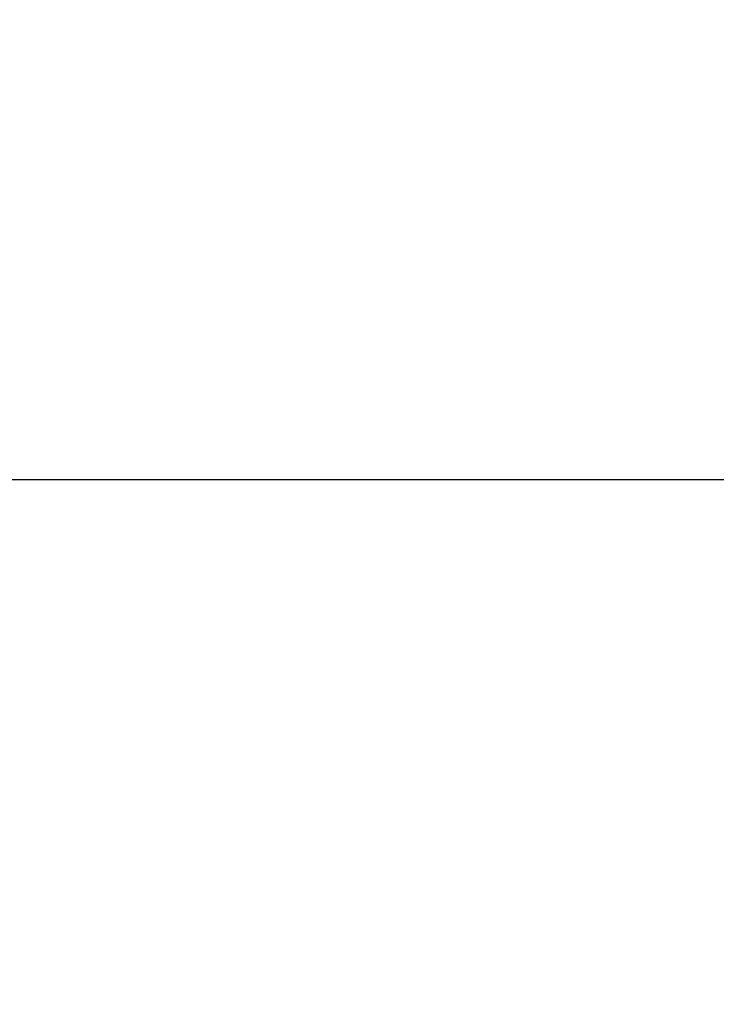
# Model space of a CAD drawing. Header units: millimetres. Extents: x -505 to 505, y 0 to 800.
# Tile 214 of 256: x -214.0785 to -214.0409, y 371.3172 to 371.3703. Entities that reach past the tile are written whole.
import ezdxf

# ---------------------------------------------------------------- set-up
doc = ezdxf.new("R2010")
doc.units = ezdxf.units.MM
doc.header["$MEASUREMENT"] = 0
doc.layers.add('IGES level 1', color=255, linetype='Continuous')
doc.layers.add('IGES level 24', color=255, linetype='Continuous')

msp = doc.modelspace()

# ---------------------------------------------------------------- linework, layer by layer
at = {"layer": 'IGES level 1'}
msp.add_open_spline([(-240.707834, 371.345488, 189.256562), (-124.617141, 371.345488, 96.702), (-8.526448, 371.345488, 4.147438)], degree=2, dxfattribs=at)
at = {"layer": 'IGES level 24'}
msp.add_open_spline([(-211.430378, 372.808379, -202.72083), (-211.710612, 372.669804, -202.611973), (-211.977029, 372.526547, -202.473534), (-212.224406, 372.381416, -202.308229), (-212.471783, 372.236286, -202.142924), (-212.700107, 372.089291, -201.95076), (-212.9049, 371.943312, -201.735507), (-213.109693, 371.797333, -201.520254), (-213.290945, 371.652379, -201.281921), (-213.445102, 371.511292, -201.025184), (-213.599259, 371.370205, -200.768446), (-213.726312, 371.232993, -200.493317), (-213.823771, 371.102345, -200.20519), (-213.921229, 370.971697, -199.917063), (-213.989088, 370.847621, -199.615954), (-214.026017, 370.73255, -199.307768), (-214.062945, 370.617478, -198.999582), (-214.068941, 370.511417, -198.684333), (-214.043887, 370.416447, -198.368205), (-214.018833, 370.321477, -198.052077), (-213.962731, 370.237602, -197.735086), (-213.87668, 370.166467, -197.423446), (-213.794743, 370.098733, -197.126707), (-213.685657, 370.042553, -196.834835), (-213.551386, 369.998917, -196.553015)], degree=3, knots=[0, 0, 0, 0, 0.1257503, 0.1257503, 0.1257503, 0.2515006, 0.2515006, 0.2515006, 0.3772509, 0.3772509, 0.3772509, 0.5030013, 0.5030013, 0.5030013, 0.6287516, 0.6287516, 0.6287516, 0.7545019, 0.7545019, 0.7545019, 0.8802522, 0.8802522, 0.8802522, 0.9999903, 0.9999903, 0.9999903, 0.9999903], dxfattribs=at)

doc.saveas('drawing.dxf')
